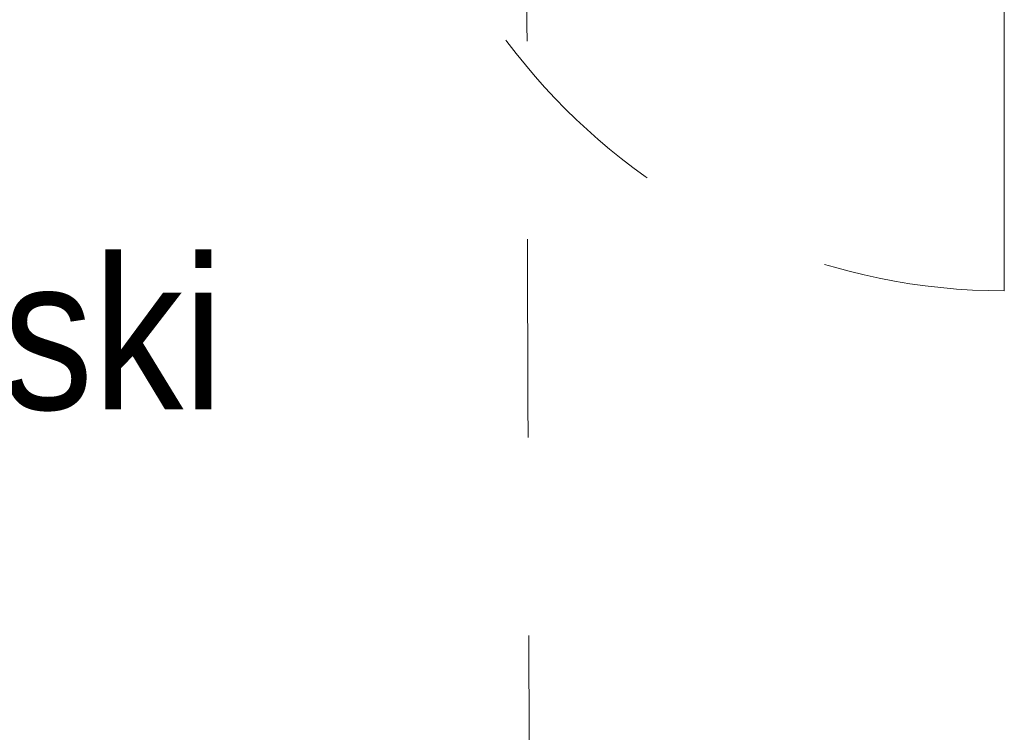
# Model space of a CAD drawing. Header units: centimetres. Extents: x -2424 to 1783, y 5 to 2907.
# Tile 78 of 99: x 337 to 486, y 1502 to 1610. Entities that reach past the tile are written whole.
import ezdxf

# ---------------------------------------------------------------- set-up
doc = ezdxf.new("R2010")
doc.units = ezdxf.units.CM
doc.linetypes.add('Dash', pattern=[60, 30, -30])
for name, color, linetype, lineweight in [('A-AREA-IDEN', 2, 'Continuous', 13), ('A-DETL', 90, 'Continuous', 9), ('A-DOOR', 31, 'Continuous', 13), ('A-DOOR-HDLN', 31, 'Dash', 9)]:
    doc.layers.add(name, color=color, linetype=linetype, lineweight=lineweight)
doc.styles.add('Arial_11', font='arial.ttf', dxfattribs={"width": 0.85, "height": 23})

msp = doc.modelspace()

# ---------------------------------------------------------------- linework, layer by layer
at = {"layer": 'A-DETL', "color": 251, "linetype": 'Dash', "lineweight": 9}
msp.add_open_spline([(-555.62, 1472.57), (-478.91, 1472.57), (-476.08, 1472.57), (-439.12, 1472.57), (-439.12, 1435.62), (-439.12, 1432.79), (-439.12, 1329.11), (-439.12, 1326.28), (-439.12, 1289.33), (-402.17, 1289.33), (-399.34, 1289.33), (54.38, 1289.33), (347.2, 1289.33), (391.67, 1289.33), (418.55, 1316.21), (413.88, 1393.93), (413.88, 1663.13)], degree=3, knots=[0, 0, 0, 0, 1.274059, 2.1133, 2.95254, 4.521491, 5.717221, 7.286172, 8.125412, 8.964652, 14.361634, 22.556861, 31.207392, 35.311818, 37.065318, 41.276562, 41.276562, 41.276562, 41.276562], dxfattribs=at)
at = {"layer": 'A-DOOR', "color": 251, "lineweight": 9}
msp.add_line((486.18, 1663.13), (486.18, 1569.18), dxfattribs=at)
at = {"layer": 'A-DOOR-HDLN', "color": 251, "lineweight": 9}
msp.add_arc((486.18, 1663.13), 93.95, 180, 270, dxfattribs=at)

# ---------------------------------------------------------------- texts
at = {"layer": 'A-AREA-IDEN', "color": 251, "lineweight": 9, "style": 'Arial_11', "width": 0.85}
msp.add_text('pielęgniarski', height=23, dxfattribs=at).set_placement((216.18, 1551.23))

doc.saveas('drawing.dxf')
